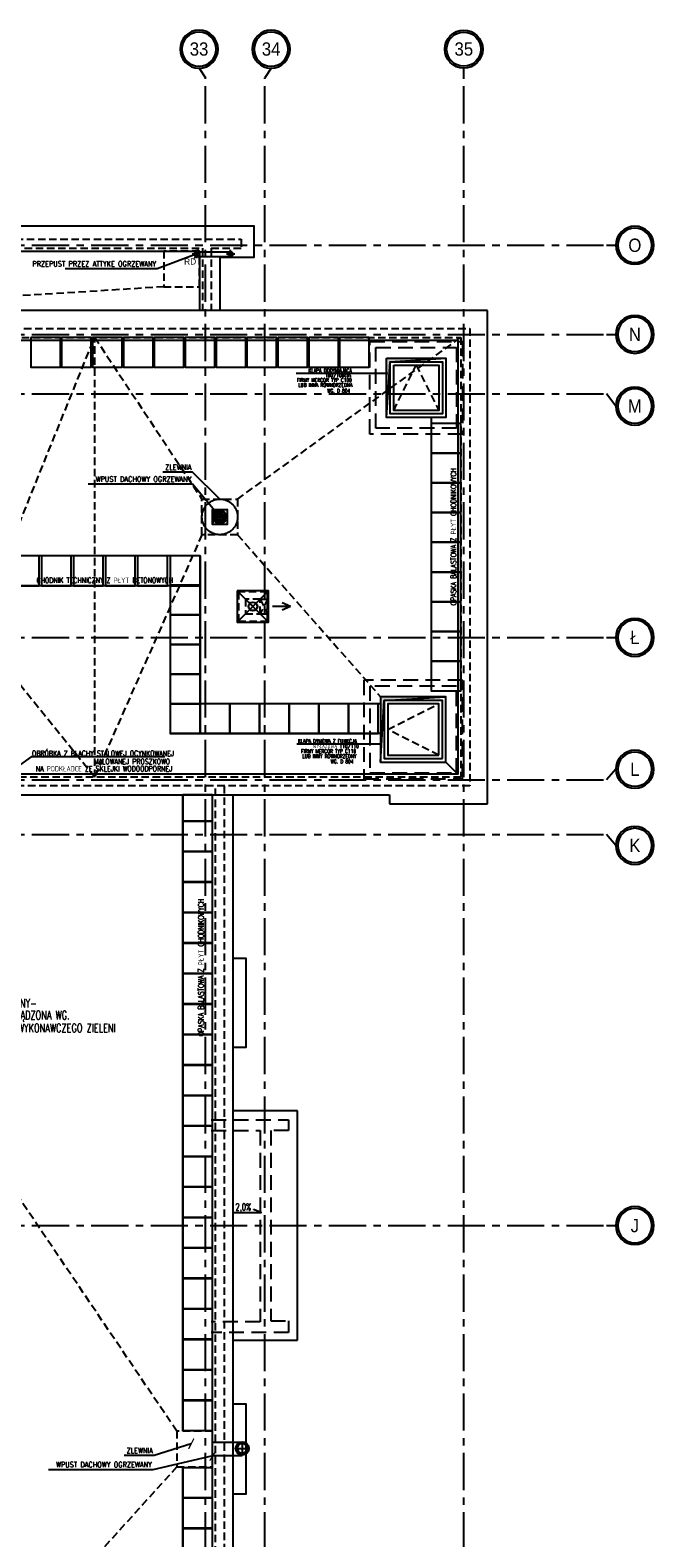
# Model space of a CAD drawing. Extents: x 41755 to 123924, y -112333 to 86187.
# Tile 44 of 256: x 110806 to 111856, y -98521 to -95984. Entities that reach past the tile are written whole.
import ezdxf
from ezdxf.enums import TextEntityAlignment as Align

# ---------------------------------------------------------------- set-up
doc = ezdxf.new("R2010")
doc.units = 0
doc.header["$LTSCALE"] = 50
for name, pattern in [('ACAD_ISO02W100', [15, 12, -3]), ('ACAD_ISO10W100', [18.5, 12, -3, 0.5, -3]), ('CENTER', [2, 1.25, -0.25, 0.25, -0.25]), ('DASHDOT2', [12.7, 6.35, -3.175, 0, -3.175]), ('DASHED', [0.75, 0.5, -0.25]), ('DASHED2', [0.375, 0.25, -0.125])]:
    doc.linetypes.add(name, pattern=pattern)
doc.layers.get('0').update_dxf_attribs({"color": 101, "linetype": 'CONTINUOUS'})
for name, color, linetype in [('Ins-went', 141, 'CONTINUOUS'), ('Ins-wod', 4, 'CONTINUOUS'), ('Okn---okna', 5, 'CONTINUOUS'), ('Opis-spadki', 61, 'CONTINUOUS'), ('Os-osie glowne', 1, 'CENTER'), ('Os-osie-opis', 16, 'CONTINUOUS'), ('Pzt-chodniki-hatch', 252, 'CONTINUOUS'), ('Sch-opis', 51, 'CONTINUOUS'), ('W-idok', 8, 'CONTINUOUS'), ('W-idok pod', 5, 'DASHED'), ('W-izol-w', 144, 'CONTINUOUS'), ('W-otwor-strop', 1, 'CONTINUOUS'), ('W-widok-spadki', 61, 'CONTINUOUS')]:
    doc.layers.add(name, color=color, linetype=linetype)
doc.styles.add('dwg_opis duży', font='ARIAL.TTF', dxfattribs={"width": 0.9})
doc.styles.add('ROMANS', font='romans', dxfattribs={"width": 0.85})
doc.styles.add('TYTUL2', font='ARIAL.TTF')
doc.dimstyles.new('CHMIELNA', dxfattribs={"dimscale": 3.5, "dimtxt": 4, "dimasz": 1.5, "dimexe": 3, "dimexo": 0, "dimgap": 1, "dimtad": 1, "dimdec": 1, "dimrnd": 0.5, "dimzin": 12, "dimdsep": 46, "dimtxsty": 'ROMANS', "dimblk": 'DIMTICK', "dimcen": 0.09, "dimse1": 1, "dimse2": 1, "dimclrd": 143, "dimclrt": 53, "dimadec": 0, "dimazin": 0, "dimtfac": 1, "dimtdec": 1, "dimtix": 1, "dimtmove": 2, "dimatfit": 2, "dimldrblk": 'ARCHTICK', "dimfxl": 0, "dimtolj": 1, "dimtzin": 0, "dimarcsym": 0})

# ---------------------------------------------------------------- blocks, each defined once
blk = doc.blocks.new('SPADKI')
at = {"ltscale": 25}
blk.add_lwpolyline([(0, 0), (0, -70), (-8, -50), (-8, -50)], dxfattribs=at)
at = {"ltscale": 25, "style": 'ROMANS', "width": 0.7}
blk.add_attdef('SP%', text='', height=18, rotation=90, dxfattribs=at).set_placement((-4.9, -24), align=Align.CENTER)
blk = doc.blocks.new('_gkjgskfjgkdfh')
at = {"linetype": 'DASHDOT2', "ltscale": 0.5}
for points in [[(-7, 0), (7, 0)], [(0, -7), (0, 7)], [(0, 0), (0, -7)]]:
    blk.add_lwpolyline(points, dxfattribs=at)
at = {"ltscale": 2}
for radius in [3.75, 3.25]:
    blk.add_circle((0, 0), radius, dxfattribs=at)
blk = doc.blocks.new('_opis_osi')
blk.add_hatch(color=256).paths.add_polyline_path([(32, -32), (28.8, -32, -1), (-28.8, -32), (-32, -32, 1)])
for radius in [32, 28.8]:
    blk.add_circle((0, -32), radius)
at = {"style": 'dwg_opis duży', "width": 0.9}
blk.add_attdef('AXNAMEV', text='', height=22.4, rotation=90, dxfattribs=at).set_placement((0, -32), align=Align.MIDDLE_CENTER)
blk = doc.blocks.new('_opis_osi_liczbowy')
blk.add_hatch(color=256).paths.add_polyline_path([(32, 32), (32, 28.8, -1), (32, -28.8), (32, -32, 1)])
for radius in [32, 28.8]:
    blk.add_circle((32, 0), radius)
at = {"style": 'dwg_opis duży', "width": 0.9}
blk.add_attdef('AXNAMEH', text='', height=22.4, rotation=90, dxfattribs=at).set_placement((32, 0), align=Align.MIDDLE_CENTER)
blk = doc.blocks.new('DIMTICK')
for p, q in [((-1, 0), (1, 0)), ((0, 1), (0, -1))]:
    blk.add_line(p, q)
at = {"const_width": 0.141}
blk.add_lwpolyline([(0.71, 0.71), (-0.71, -0.71)], dxfattribs=at)
blk = doc.blocks.new('_kdjkgjksjhgkfhh')
for p, q in [((-11.2, 0), (11.2, 0)), ((0, 11.2), (0, -11.2))]:
    blk.add_line(p, q)
for radius in [11.3, 8.25]:
    blk.add_circle((0, 0), radius)
blk = doc.blocks.new('_kgjdskfgjkfh')
at = {"linetype": 'ACAD_ISO10W100'}
for p, q in [((10, 0), (-10, 0)), ((0, 10), (0, -10))]:
    blk.add_line(p, q, dxfattribs=at)
at = {"linetype": 'Continuous', "ltscale": 7}
for p, q in [((-8, 0), (-5, 0)), ((-7.6, 2.5), (-4.8, 1.5)), ((-6.5, 4.7), (-4, 2.9)), ((-4.7, 6.5), (-2.9, 4)), ((-2.5, 7.6), (-1.5, 4.8)), ((0, 8), (0, 5)), ((2.5, 7.6), (1.5, 4.8)), ((4.7, 6.5), (2.9, 4)), ((6.5, 4.7), (4, 2.9)), ((7.6, 2.5), (4.8, 1.5)), ((8, 0), (5, 0)), ((-7.6, -2.5), (-4.8, -1.5)), ((-6.5, -4.7), (-4, -2.9)), ((-4.7, -6.5), (-2.9, -4)), ((-2.5, -7.6), (-1.5, -4.8)), ((0, -8), (0, -5)), ((2.5, -7.6), (1.5, -4.8)), ((4.7, -6.5), (2.9, -4)), ((6.5, -4.7), (4, -2.9)), ((7.6, -2.5), (4.8, -1.5))]:
    blk.add_line(p, q, dxfattribs=at)
at = {"linetype": 'ACAD_ISO02W100'}
blk.add_circle((0, 0), 30, dxfattribs=at)
at = {"linetype": 'Continuous', "ltscale": 7}
for radius in [8, 5]:
    blk.add_circle((0, 0), radius, dxfattribs=at)
blk = doc.blocks.new('_STRZAŁKA_WENT')
for q in [(-6, -14), (0, -30.2), (6, -14)]:
    blk.add_line((0, 0), q)

msp = doc.modelspace()

# ---------------------------------------------------------------- hatches: boundary and pattern name
at = {"layer": 'W-otwor-strop'}
h = msp.add_hatch(color=256, dxfattribs=at)
h.paths.add_polyline_path([(111480.409, -96537.455), (111482.66, -96535.824), (111405.966, -96535.824), (111405.966, -96591.393), (111408.94, -96589.238), (111411.966, -96541.824)])
h.paths.add_polyline_path([(111505.966, -96535.824), (111482.66, -96535.824), (111480.409, -96537.455)])
h.paths.add_polyline_path([(111408.94, -96589.238), (111405.966, -96591.393), (111405.966, -96595.824), (111408.519, -96595.824)])
h.paths.add_polyline_path([(111408.519, -96595.824), (111405.966, -96595.824), (111405.966, -96635.824)])
for points in [[(111137.716, -96790.574), (111115.716, -96793.574), (111112.716, -96815.574), (111112.716, -96790.574)], [(111395.966, -97105.824), (111395.966, -97215.824), (111401.966, -97111.824), (111505.966, -97105.824)]]:
    msp.add_hatch(color=256, dxfattribs=at).paths.add_polyline_path(points)

# ---------------------------------------------------------------- linework, layer by layer
at = {"layer": 'Ins-went', "linetype": 'DASHED'}
msp.add_line((111188.037, -96960.895), (111173.895, -96946.753), dxfattribs=at)
at = {"layer": 'Ins-went', "linetype": 'DASHED2', "ltscale": 0.3}
msp.add_line((111187.554, -96960.412), (111174.378, -96947.236), dxfattribs=at)
at = {"layer": 'Ins-went', "linetype": 'DASHED'}
msp.add_circle((111180.966, -96953.824), 7, dxfattribs=at)
at = {"layer": 'Okn---okna'}
for points in [[(111405.966, -96535.824), (111505.966, -96535.824), (111505.966, -96635.824), (111405.966, -96635.824)], [(111411.966, -96541.824), (111499.966, -96541.824), (111499.966, -96629.824), (111411.966, -96629.824)], [(111417.966, -96547.824), (111493.966, -96547.824), (111493.966, -96623.824), (111417.966, -96623.824)], [(111505.966, -97215.824), (111505.966, -97105.824), (111395.966, -97105.824), (111395.966, -97215.824)], [(111499.966, -97209.824), (111499.966, -97111.824), (111401.966, -97111.824), (111401.966, -97209.824)], [(111493.966, -97203.824), (111493.966, -97117.824), (111407.966, -97117.824), (111407.966, -97203.824)]]:
    msp.add_lwpolyline(points, close=True, dxfattribs=at)
at = {"layer": 'Okn---okna', "linetype": 'DASHED', "ltscale": 0.5}
for points in [[(111417.966, -96623.824), (111455.966, -96547.824), (111493.966, -96623.824)], [(111493.966, -97203.824), (111407.966, -97160.824), (111493.966, -97117.824)]]:
    msp.add_lwpolyline(points, dxfattribs=at)
at = {"layer": 'Os-osie glowne'}
for points in [[(111100.966, -102040.824), (111100.966, -96063.824)], [(111200.966, -102040.824), (111200.966, -96063.824)], [(111535.966, -102040.824), (111535.966, -96063.824)], [(99508.966, -96345.824), (111775.966, -96345.824)], [(99508.966, -96495.824), (111775.966, -96495.824)], [(99508.966, -96595.824), (111775.966, -96595.824)], [(99508.966, -97005.824), (111775.966, -97005.824)], [(99508.966, -97245.824), (111775.966, -97245.824)], [(99508.966, -97337.824), (111775.966, -97337.824)], [(99508.966, -97995.824), (111775.966, -97995.824)]]:
    msp.add_lwpolyline(points, dxfattribs=at)
at = {"layer": 'Os-osie-opis'}
for points in [[(111090.306, -96047.824), (111100.966, -96063.824)], [(111211.626, -96047.824), (111200.966, -96063.824)], [(111535.966, -96063.824), (111535.966, -96047.824)], [(111775.966, -96345.824), (111791.966, -96345.824)], [(111775.966, -96495.824), (111791.966, -96495.824)], [(111791.966, -96616.484), (111775.966, -96595.824)], [(111775.966, -97005.824), (111791.966, -97005.824)], [(111791.966, -97227.664), (111775.966, -97245.824)], [(111791.966, -97355.984), (111775.966, -97337.824)], [(111775.966, -97995.824), (111791.966, -97995.824)]]:
    msp.add_lwpolyline(points, dxfattribs=at)
at = {"layer": 'Pzt-chodniki-hatch'}
for points in [[(110806.966, -96500.824), (110806.966, -96550.824), (110856.966, -96550.824), (110856.966, -96500.824)], [(110858.966, -96500.824), (110858.966, -96550.824), (110908.966, -96550.824), (110908.966, -96500.824)], [(110910.966, -96500.824), (110910.966, -96550.824), (110960.966, -96550.824), (110960.966, -96500.824)], [(110962.966, -96500.824), (110962.966, -96550.824), (111012.966, -96550.824), (111012.966, -96500.824)], [(111014.966, -96500.824), (111014.966, -96550.824), (111064.966, -96550.824), (111064.966, -96500.824)], [(111066.966, -96500.824), (111066.966, -96550.824), (111116.966, -96550.824), (111116.966, -96500.824)], [(111118.966, -96500.824), (111118.966, -96550.824), (111168.966, -96550.824), (111168.966, -96500.824)], [(111170.966, -96500.824), (111170.966, -96550.824), (111220.966, -96550.824), (111220.966, -96500.824)], [(111222.966, -96500.824), (111222.966, -96550.824), (111272.966, -96550.824), (111272.966, -96500.824)], [(111274.966, -96500.824), (111274.966, -96550.824), (111324.966, -96550.824), (111324.966, -96500.824)], [(111326.966, -96500.824), (111326.966, -96550.824), (111376.966, -96550.824), (111376.966, -96500.824)], [(111530.966, -96645.824), (111480.966, -96645.824), (111480.966, -96695.824), (111530.966, -96695.824)], [(111530.966, -96695.824), (111480.966, -96695.824), (111480.966, -96745.824), (111530.966, -96745.824)], [(111530.966, -96745.824), (111480.966, -96745.824), (111480.966, -96795.824), (111530.966, -96795.824)], [(111530.966, -96795.824), (111480.966, -96795.824), (111480.966, -96845.824), (111530.966, -96845.824)], [(111530.966, -96845.824), (111480.966, -96845.824), (111480.966, -96895.824), (111530.966, -96895.824)], [(110770.966, -96868.824), (110770.966, -96918.824), (110820.966, -96918.824), (110820.966, -96868.824)], [(110824.966, -96868.824), (110824.966, -96918.824), (110874.966, -96918.824), (110874.966, -96868.824)], [(110878.966, -96868.824), (110878.966, -96918.824), (110928.966, -96918.824), (110928.966, -96868.824)], [(110932.966, -96868.824), (110932.966, -96918.824), (110982.966, -96918.824), (110982.966, -96868.824)], [(110986.966, -96868.824), (110986.966, -96918.824), (111036.966, -96918.824), (111036.966, -96868.824)], [(111041.966, -96868.824), (111041.966, -96918.824), (111091.966, -96918.824), (111091.966, -96868.824)], [(111530.966, -96895.824), (111480.966, -96895.824), (111480.966, -96945.824), (111530.966, -96945.824)], [(111041.966, -96917.824), (111041.966, -96967.824), (111091.966, -96967.824), (111091.966, -96917.824)], [(111530.966, -96945.824), (111480.966, -96945.824), (111480.966, -96995.824), (111530.966, -96995.824)], [(111041.966, -96967.824), (111041.966, -97017.824), (111091.966, -97017.824), (111091.966, -96967.824)], [(111530.966, -96995.824), (111480.966, -96995.824), (111480.966, -97045.824), (111530.966, -97045.824)], [(111041.966, -97017.824), (111041.966, -97067.824), (111091.966, -97067.824), (111091.966, -97017.824)], [(111530.966, -97045.824), (111480.966, -97045.824), (111480.966, -97095.824), (111530.966, -97095.824)], [(111041.966, -97067.824), (111041.966, -97117.824), (111091.966, -97117.824), (111091.966, -97067.824)], [(111041.966, -97117.824), (111041.966, -97167.824), (111091.966, -97167.824), (111091.966, -97117.824)], [(111091.966, -97117.824), (111091.966, -97167.824), (111141.966, -97167.824), (111141.966, -97117.824)], [(111141.966, -97117.824), (111141.966, -97167.824), (111191.966, -97167.824), (111191.966, -97117.824)], [(111191.966, -97117.824), (111191.966, -97167.824), (111241.966, -97167.824), (111241.966, -97117.824)], [(111241.966, -97117.824), (111241.966, -97167.824), (111291.966, -97167.824), (111291.966, -97117.824)], [(111291.966, -97117.824), (111291.966, -97167.824), (111341.966, -97167.824), (111341.966, -97117.824)], [(111341.966, -97117.824), (111341.966, -97167.824), (111391.966, -97167.824), (111391.966, -97117.824)], [(111062.966, -97270.824), (111062.966, -97314.314), (111112.966, -97314.314), (111112.966, -97270.824)], [(111062.966, -97315.624), (111062.966, -97365.624), (111112.966, -97365.624), (111112.966, -97315.624)], [(111062.966, -97366.934), (111062.966, -97416.934), (111112.966, -97416.934), (111112.966, -97366.934)], [(111062.966, -97418.244), (111062.966, -97468.244), (111112.966, -97468.244), (111112.966, -97418.244)], [(111062.966, -97469.554), (111062.966, -97519.554), (111112.966, -97519.554), (111112.966, -97469.554)], [(111062.966, -97520.864), (111062.966, -97570.864), (111112.966, -97570.864), (111112.966, -97520.864)], [(111062.966, -97572.174), (111062.966, -97622.174), (111112.966, -97622.174), (111112.966, -97572.174)], [(111062.966, -97623.484), (111062.966, -97673.484), (111112.966, -97673.484), (111112.966, -97623.484)], [(111062.966, -97674.794), (111062.966, -97724.794), (111112.966, -97724.794), (111112.966, -97674.794)], [(111062.966, -97726.104), (111062.966, -97776.104), (111112.966, -97776.104), (111112.966, -97726.104)], [(111062.966, -97777.414), (111062.966, -97827.414), (111112.966, -97827.414), (111112.966, -97777.414)], [(111062.966, -97828.724), (111062.966, -97878.724), (111112.966, -97878.724), (111112.966, -97828.724)], [(111062.966, -97880.034), (111062.966, -97930.034), (111112.966, -97930.034), (111112.966, -97880.034)], [(111062.966, -97931.344), (111062.966, -97981.344), (111112.966, -97981.344), (111112.966, -97931.344)], [(111062.966, -97982.654), (111062.966, -98032.654), (111112.966, -98032.654), (111112.966, -97982.654)], [(111062.966, -98033.964), (111062.966, -98083.964), (111112.966, -98083.964), (111112.966, -98033.964)], [(111062.966, -98085.274), (111062.966, -98135.274), (111112.966, -98135.274), (111112.966, -98085.274)], [(111062.966, -98136.584), (111062.966, -98186.584), (111112.966, -98186.584), (111112.966, -98136.584)], [(111062.966, -98187.894), (111062.966, -98237.894), (111112.966, -98237.894), (111112.966, -98187.894)], [(111062.966, -98239.204), (111062.966, -98289.204), (111112.966, -98289.204), (111112.966, -98239.204)], [(111062.966, -98290.514), (111062.966, -98340.514), (111112.966, -98340.514), (111112.966, -98290.514)], [(111062.966, -98403.304), (111062.966, -98453.304), (111112.966, -98453.304), (111112.966, -98403.304)], [(111062.966, -98454.644), (111062.966, -98504.644), (111112.966, -98504.644), (111112.966, -98454.644)], [(111062.966, -98505.984), (111062.966, -98555.984), (111112.966, -98555.984), (111112.966, -98505.984)]]:
    msp.add_lwpolyline(points, close=True, dxfattribs=at)
at = {"layer": 'Sch-opis'}
for points in [[(111253.882, -96561.095), (111408.01, -96561.095)], [(111254.892, -97184.878), (111394.812, -97184.878), (111394.812, -97184.878)], [(111032.806, -97206.748), (110807.529, -97206.748), (110752.984, -97245.824)]]:
    msp.add_lwpolyline(points, dxfattribs=at)
at = {"layer": 'W-idok', "linetype": 'DASHED', "ltscale": 0.5}
for p, q in [((110687.966, -96335.824), (111160.966, -96335.824)), ((110702.966, -96350.824), (111095.966, -96350.824)), ((111095.966, -96350.824), (111095.966, -96455.824)), ((111110.966, -96350.824), (111110.966, -96455.824)), ((111110.966, -96350.824), (111160.966, -96350.824)), ((111117.966, -101228.824), (111117.966, -97255.824)), ((111132.966, -101243.824), (111132.966, -97255.824))]:
    msp.add_line(p, q, dxfattribs=at)
at = {"layer": 'W-idok'}
for p, q in [((111480.966, -96635.824), (111480.966, -97077.824)), ((111091.966, -96868.824), (111091.966, -97117.824)), ((111041.966, -96918.824), (111041.966, -97167.824)), ((111062.966, -98341.824), (111062.966, -97270.824)), ((111062.966, -99840.824), (111062.966, -98401.824))]:
    msp.add_line(p, q, dxfattribs=at)
at = {"layer": 'W-idok', "linetype": 'DASHED', "ltscale": 0.5}
for points in [[(111160.966, -96335.824), (111160.966, -96350.824)], [(102443.466, -96585.824), (102582.966, -96585.824), (102582.966, -96485.824), (111545.966, -96485.824), (111545.966, -97255.824), (102443.466, -97255.824)], [(102443.466, -96600.824), (102597.966, -96600.824), (102597.966, -96500.824), (111530.966, -96500.824), (111530.966, -97240.824), (102443.466, -97240.824)], [(111193.466, -96941.324), (111205.466, -96941.324)], [(111205.466, -96941.324), (111193.466, -96966.324)], [(111193.466, -96941.324), (111205.466, -96966.324)], [(111193.466, -96966.324), (111205.466, -96966.324)]]:
    msp.add_lwpolyline(points, dxfattribs=at)
at = {"layer": 'W-idok'}
for points in [[(111085.988, -96357.073), (111143.466, -96357.073)], [(111085.988, -96364.573), (111143.466, -96364.573)], [(111091.966, -96868.824), (110099.684, -96868.824)], [(111041.966, -96918.824), (110049.684, -96918.824)], [(111395.966, -97117.824), (111091.966, -97117.824)], [(111395.966, -97167.824), (111041.966, -97167.824)], [(111162.966, -98360.574), (111112.966, -98360.574)], [(111162.966, -98383.074), (111112.966, -98383.074)]]:
    msp.add_lwpolyline(points, dxfattribs=at)
at = {"layer": 'W-idok', "linetype": 'DASHED'}
for points in [[(111377.966, -96507.824), (111533.966, -96507.824), (111533.966, -96663.824), (111377.966, -96663.824)], [(111387.966, -96517.824), (111523.966, -96517.824), (111523.966, -96653.824), (111387.966, -96653.824)], [(111533.966, -97243.824), (111533.966, -97077.824), (111367.966, -97077.824), (111367.966, -97243.824)], [(111523.966, -97233.824), (111523.966, -97087.824), (111377.966, -97087.824), (111377.966, -97233.824)]]:
    msp.add_lwpolyline(points, close=True, dxfattribs=at)
at = {"layer": 'W-idok', "linetype": 'DASHED', "ltscale": 0.5}
for points in [[(111156.466, -96929.324), (111156.466, -96978.324), (111205.466, -96978.324), (111205.466, -96929.324)], [(111168.466, -96941.324), (111168.466, -96966.324), (111193.466, -96966.324), (111193.466, -96941.324)]]:
    msp.add_lwpolyline(points, close=True, dxfattribs=at)
at = {"layer": 'W-idok', "linetype": 'DASHED'}
msp.add_lwpolyline([(111505.966, -97215.824), (111530.966, -97240.824)], dxfattribs=at)
at = {"layer": 'W-idok pod', "linetype": 'Continuous'}
for p, q in [((111255.966, -97802.824), (111147.966, -97802.824)), ((111255.966, -98188.824), (111255.966, -97802.824)), ((111147.966, -98188.824), (111255.966, -98188.824))]:
    msp.add_line(p, q, dxfattribs=at)
for points in [[(111147.966, -97545.824), (111168.966, -97545.824), (111168.966, -97695.824), (111147.966, -97695.824)], [(111147.966, -98295.824), (111168.966, -98295.824), (111168.966, -98447.824), (111147.966, -98447.824)]]:
    msp.add_lwpolyline(points, dxfattribs=at)
at = {"layer": 'W-idok pod'}
for points in [[(111110.966, -97817.824), (111240.966, -97817.824), (111240.966, -97835.824), (111210.966, -97835.824), (111210.966, -98155.824), (111240.966, -98155.824), (111240.966, -98175.824), (111110.966, -98175.824)], [(111110.966, -97835.824), (111192.966, -97835.824), (111192.966, -98157.824), (111110.966, -98157.824)]]:
    msp.add_lwpolyline(points, dxfattribs=at)
at = {"layer": 'W-izol-w', "linetype": 'Continuous'}
for p, q in [((111575.966, -96455.824), (109655.966, -96455.824)), ((111575.966, -97285.824), (111575.966, -96455.824)), ((102443.466, -97270.824), (111410.966, -97270.824)), ((111112.966, -101223.824), (111112.966, -97270.824)), ((111147.966, -97802.824), (111147.966, -97270.824)), ((111410.966, -97270.824), (111410.966, -97285.824)), ((111410.966, -97285.824), (111575.966, -97285.824)), ((111147.966, -98552.824), (111147.966, -97802.824))]:
    msp.add_line(p, q, dxfattribs=at)
for points in [[(111125.966, -96455.824), (111125.966, -96365.824), (111125.966, -96365.824), (111125.966, -96365.824), (111182.966, -96365.824), (111182.966, -96313.824), (110665.966, -96313.824)], [(110707.966, -96355.824), (111090.966, -96355.824), (111090.966, -96455.824)], [(102443.466, -96605.824), (102602.966, -96605.824), (102602.966, -96505.824), (111525.966, -96505.824), (111525.966, -97235.824), (102443.466, -97235.824)], [(111154.466, -96927.324), (111207.466, -96980.324)], [(111207.466, -96927.324), (111154.466, -96980.324)]]:
    msp.add_lwpolyline(points, dxfattribs=at)
msp.add_lwpolyline([(111154.466, -96927.324), (111154.466, -96980.324), (111207.466, -96980.324), (111207.466, -96927.324)], close=True, dxfattribs=at)
at = {"layer": 'W-otwor-strop', "ltscale": 0.5}
for points in [[(111405.966, -96535.824), (111505.966, -96535.824), (111505.966, -96635.824), (111405.966, -96635.824)], [(111505.966, -97215.824), (111505.966, -97105.824), (111395.966, -97105.824), (111395.966, -97215.824)]]:
    msp.add_lwpolyline(points, close=True, dxfattribs=at)
for points in [[(111405.966, -96635.824), (111411.966, -96541.824), (111505.966, -96535.824)], [(111395.966, -97215.824), (111401.966, -97111.824), (111505.966, -97105.824)]]:
    msp.add_lwpolyline(points, dxfattribs=at)
at = {"layer": 'W-otwor-strop'}
for points in [[(111112.716, -96790.574), (111137.716, -96790.574), (111137.716, -96815.574), (111112.716, -96815.574)], [(111137.716, -96790.574), (111115.716, -96793.574), (111112.716, -96815.574), (111112.716, -96790.574)]]:
    msp.add_lwpolyline(points, close=True, dxfattribs=at)
at = {"layer": 'W-otwor-strop', "linetype": 'Continuous', "ltscale": 0.5}
msp.add_circle((111180.966, -96953.824), 7.5, dxfattribs=at)
at = {"layer": 'W-widok-spadki', "linetype": 'DASHED', "ltscale": 0.5}
for points in [[(111090.966, -96355.824), (111030.966, -96355.824), (111030.966, -96415.824), (111090.966, -96415.824)], [(111095.216, -96773.074), (111155.216, -96773.074), (111155.216, -96833.074), (111095.216, -96833.074)], [(111112.966, -98341.824), (111052.966, -98341.824), (111052.966, -98401.824), (111112.966, -98401.824)]]:
    msp.add_lwpolyline(points, close=True, dxfattribs=at)
for points in [[(111030.966, -96415.824), (110390.966, -96455.824)], [(110730.963, -96954.044), (110914.59, -96500.824), (111095.216, -96773.074)], [(110914.59, -97240.824), (110914.59, -96500.824)], [(111155.216, -96773.074), (111530.966, -96500.824)], [(111095.216, -96833.074), (110914.59, -97240.824), (110730.963, -97014.044)], [(111155.216, -96833.074), (111395.966, -97105.824)], [(111052.966, -98341.824), (110567.966, -97624.824)], [(111052.966, -98401.824), (110401.966, -99120.824)]]:
    msp.add_lwpolyline(points, dxfattribs=at)

# ---------------------------------------------------------------- block references
at = {"layer": 'Ins-went', "rotation": 270}
msp.add_blockref('_STRZAŁKA_WENT', (111244.264, -96953.824), dxfattribs=at)
at = {"layer": 'Ins-wod', "xscale": -1}
msp.add_blockref('_gkjgskfjgkdfh', (111085.988, -96360.824), dxfattribs=at)
at = {"layer": 'Ins-wod', "rotation": 270}
msp.add_blockref('_kgjdskfgjkfh', (111125.216, -96803.074), dxfattribs=at)
at = {"layer": 'Ins-wod'}
for p in [(111125.216, -96803.074), (111125.216, -96803.074), (111162.966, -98370.824)]:
    msp.add_blockref('_kdjkgjksjhgkfhh', p, dxfattribs=at)
at = {"layer": 'Opis-spadki'}
ref = msp.add_blockref('SPADKI', (111148.784, -97973.73), dxfattribs=dict(at, xscale=-0.6604040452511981, yscale=0.6604040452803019, zscale=0.6604040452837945, rotation=89.99999999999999))
ref.add_attrib('SP%', '2,0%', dxfattribs={"layer": '0', "ltscale": 25, "height": 11.8873, "style": 'ROMANS', "width": 0.7}).set_placement((111164.665, -97970.496), align=Align.CENTER)
at = {"layer": 'Os-osie-opis'}
ref = msp.add_blockref('_opis_osi_liczbowy', (111090.306, -96047.824), dxfattribs=dict(at, xscale=-1, rotation=270))
ref.add_attrib('AXNAMEH', '33', dxfattribs={"layer": '0', "height": 22.4, "style": 'dwg_opis duży', "width": 0.9}).set_placement((111090.306, -96015.534), align=Align.MIDDLE_CENTER)
ref = msp.add_blockref('_opis_osi_liczbowy', (111211.626, -96047.824), dxfattribs=dict(at, xscale=-1, rotation=270))
ref.add_attrib('AXNAMEH', '34', dxfattribs={"layer": '0', "height": 22.4, "style": 'dwg_opis duży', "width": 0.9}).set_placement((111211.626, -96015.534), align=Align.MIDDLE_CENTER)
ref = msp.add_blockref('_opis_osi_liczbowy', (111535.966, -96047.824), dxfattribs=dict(at, rotation=89.99999999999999))
ref.add_attrib('AXNAMEH', '35', dxfattribs={"layer": '0', "height": 22.4, "style": 'dwg_opis duży', "width": 0.9}).set_placement((111536.076, -96015.534), align=Align.MIDDLE_CENTER)
ref = msp.add_blockref('_opis_osi', (111791.966, -96345.824), dxfattribs=dict(at, xscale=-1, rotation=89.99999999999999))
ref.add_attrib('AXNAMEV', 'O', dxfattribs={"layer": '0', "height": 22.4, "style": 'dwg_opis duży', "width": 0.9}).set_placement((111823.966, -96345.824), align=Align.MIDDLE_CENTER)
ref = msp.add_blockref('_opis_osi', (111791.966, -96495.824), dxfattribs=dict(at, xscale=-1, rotation=89.99999999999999))
ref.add_attrib('AXNAMEV', 'N', dxfattribs={"layer": '0', "height": 22.4, "style": 'dwg_opis duży', "width": 0.9}).set_placement((111823.966, -96495.824), align=Align.MIDDLE_CENTER)
ref = msp.add_blockref('_opis_osi', (111791.966, -96616.484), dxfattribs=dict(at, xscale=-1, rotation=89.99999999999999))
ref.add_attrib('AXNAMEV', 'M', dxfattribs={"layer": '0', "height": 22.4, "style": 'dwg_opis duży', "width": 0.9}).set_placement((111823.966, -96616.484), align=Align.MIDDLE_CENTER)
ref = msp.add_blockref('_opis_osi', (111791.966, -97005.824), dxfattribs=dict(at, xscale=-1, rotation=89.99999999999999))
ref.add_attrib('AXNAMEV', 'Ł', dxfattribs={"layer": '0', "height": 22.4, "style": 'dwg_opis duży', "width": 0.9}).set_placement((111823.966, -97005.824), align=Align.MIDDLE_CENTER)
ref = msp.add_blockref('_opis_osi', (111791.966, -97227.664), dxfattribs=dict(at, xscale=-1, rotation=89.99999999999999))
ref.add_attrib('AXNAMEV', 'L', dxfattribs={"layer": '0', "height": 22.4, "style": 'dwg_opis duży', "width": 0.9}).set_placement((111823.966, -97227.664), align=Align.MIDDLE_CENTER)
ref = msp.add_blockref('_opis_osi', (111791.966, -97355.984), dxfattribs=dict(at, xscale=-1, rotation=89.99999999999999))
ref.add_attrib('AXNAMEV', 'K', dxfattribs={"layer": '0', "height": 22.4, "style": 'dwg_opis duży', "width": 0.9}).set_placement((111823.966, -97355.984), align=Align.MIDDLE_CENTER)
ref = msp.add_blockref('_opis_osi', (111791.966, -97995.824), dxfattribs=dict(at, xscale=-1, rotation=89.99999999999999))
ref.add_attrib('AXNAMEV', 'J', dxfattribs={"layer": '0', "height": 22.4, "style": 'dwg_opis duży', "width": 0.9}).set_placement((111823.966, -97995.824), align=Align.MIDDLE_CENTER)
at = {"layer": 'W-idok', "xscale": -1}
msp.add_blockref('_gkjgskfjgkdfh', (111143.466, -96360.824), dxfattribs=at)

# ---------------------------------------------------------------- texts
at = {"layer": 'Ins-wod', "insert": (111065.039, -96368.092), "char_height": 10.2123, "width": 1336.21749, "attachment_point": 1, "style": 'TYTUL2'}
msp.add_mtext('RD', dxfattribs=at)
at = {"layer": 'Sch-opis', "style": 'ROMANS', "width": 0.7}
for s, height, p in [('FIRMY MERCOR TYP C100', 6.3, (111254.908, -96575.833)), ('LUB INNA RÓWNORZĘDNA', 6.3, (111257.218, -96584.224)), ('KLAPA ODDYMIAJĄCA', 6.3, (111274.438, -96559.819)), ('100/100cm', 6.3, (111302.158, -96567.794)), ('WG. D 804', 6.3, (111306.048, -96594.019)), ('CHODNIK TECHNICZNY Z PŁYT BETONOWYCH', 9, (110816.59, -96914.223)), ('KLAPA DYMOWA Z FUNKCJĄ', 6.3, (111256.635, -97183.434)), ('WYŁAZOWĄ 110/110', 6.3, (111281.757, -97192.069)), ('OBRÓBKA Z BLACHY STALOWEJ OCYNKOWANEJ', 9, (110808.997, -97205.513)), ('MALOWANEJ PROSZKOWO', 9, (110913.097, -97219.296)), ('FIRMY MERCOR TYP C110', 6.3, (111261.988, -97200.491)), ('LUB INNY RÓWNORZĘDNY', 6.3, (111264.135, -97208.881)), ('WG. D 804', 6.3, (111311.621, -97217.802)), ('NA PODKŁADCE ZE SKLEJKI WODOODPORNEJ', 9, (110815.597, -97231.351)), ('DACH ZIELONY- ', 14.4, (110709.186, -97628.598)), ('ZIELEŃ URZĄDZONA WG.', 14.4, (110710.032, -97648.841)), ('PROJEKTU WYKONAWCZEGO ZIELENI', 14.4, (110710.032, -97670.39))]:
    msp.add_text(s, height=height, dxfattribs=at).set_placement(p)
for p in [(111523.103, -96951.974), (111098.103, -97677.014)]:
    msp.add_text('OPASKA BALASTOWA Z PŁYT CHODNIKOWYCH', height=9, rotation=90, dxfattribs=at).set_placement(p)
at = {"layer": 'Sch-opis', "char_height": 9, "width": 203.76147, "attachment_point": 3, "style": 'ROMANS'}
for s, insert in [('PRZEPUST PRZEZ ATTYKE OGRZEWANY', (111017.968, -96372.553)), ('ZLEWNIA', (111077.404, -96714.882)), ('WPUST DACHOWY OGRZEWANY', (111077.404, -96734.894)), ('ZLEWNIA', (111012.506, -98369.835)), ('ZLEWNIA', (111012.506, -98369.835)), ('WPUST DACHOWY OGRZEWANY', (111010.68, -98393.63))]:
    msp.add_mtext(s, dxfattribs=dict(at, insert=insert))

# ---------------------------------------------------------------- leaders
at = {"layer": 'Sch-opis'}
for points in [[(111085.286, -96360.825), (111019.975, -96385.62), (110864.988, -96385.62)], [(111125.216, -96773.074), (111079.411, -96727.95), (111029.126, -96727.95)], [(111125.216, -96803.074), (111079.411, -96747.962), (110903.829, -96747.962)], [(111077.201, -98362.927), (111014.513, -98382.903), (110964.228, -98382.903)], [(111077.201, -98362.927), (111014.513, -98382.903), (110964.228, -98382.903)], [(111113.486, -98383.074), (111012.687, -98406.697), (110837.106, -98406.697)]]:
    msp.add_leader(points, dimstyle='CHMIELNA', override={"dimasz": 4, "dimgap": 1, "dimtad": 0}, dxfattribs=at)

doc.saveas('drawing.dxf')
